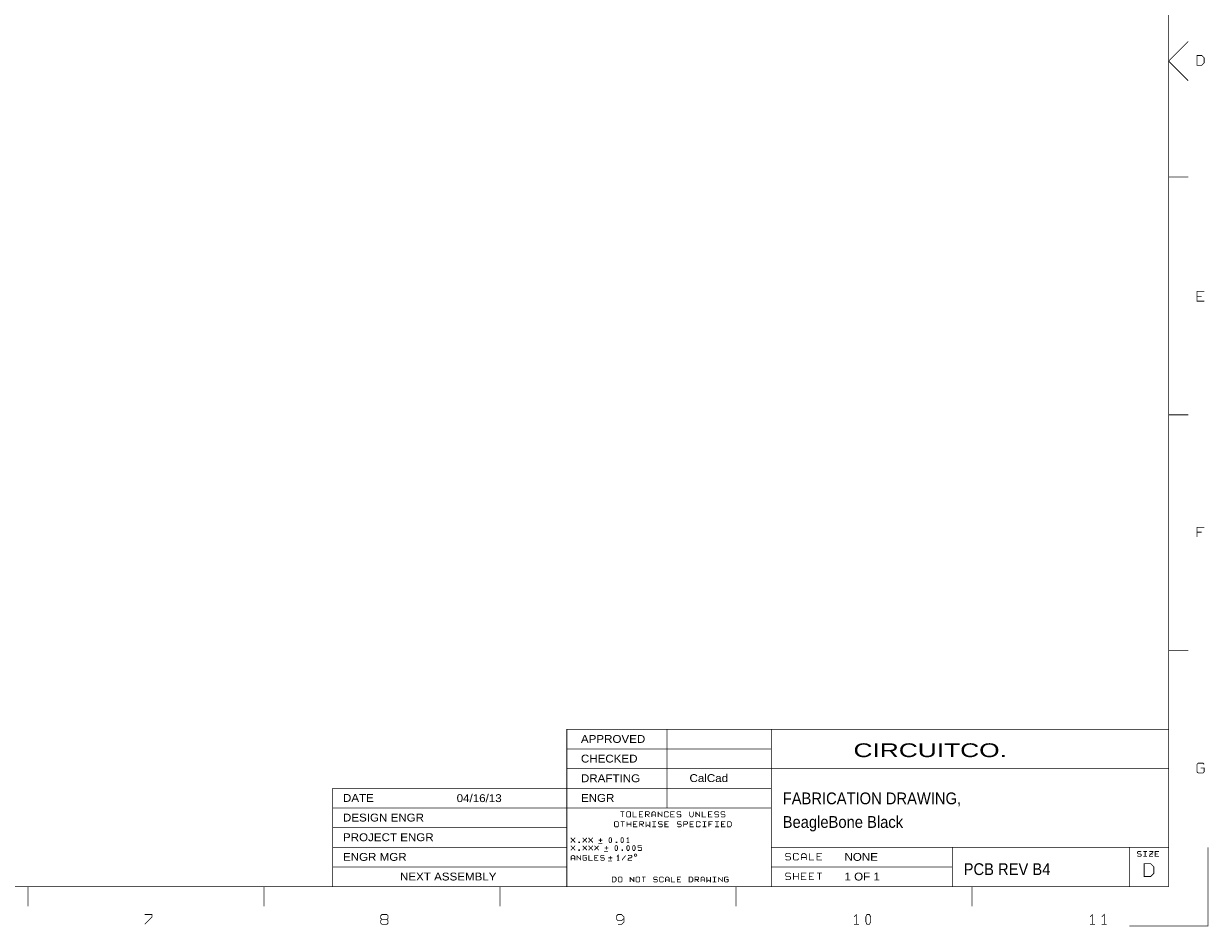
# Model space of a CAD drawing. Extents: x -14005 to 19505, y -9605 to 12407.
# Tile 6 of 7: x 4446 to 19505, y -9605 to 1875. Entities that reach past the tile are written whole.
import ezdxf

# ---------------------------------------------------------------- set-up
doc = ezdxf.new("R2010")
doc.units = 0
doc.header["$MEASUREMENT"] = 0
doc.layers.add('1', color=5, linetype='CONTINUOUS')

msp = doc.modelspace()

# ---------------------------------------------------------------- linework, layer by layer
at = {"layer": '1', "const_width": 10}
for points in [[(19000, -9100), (19000, 11900)], [(19250, 1650), (19000, 1400), (19250, 1150)], [(19250, -75), (19000, -75)], [(19453, -1654), (19360, -1654), (19360, -1530), (19453, -1530)], [(19360, -1592), (19422, -1592)], [(19250, -3100), (19000, -3100)], [(19453, -4530), (19360, -4530), (19360, -4654)], [(19360, -4592), (19422, -4592)], [(19250, -6100), (19000, -6100)], [(12625, -7100), (13950, -7100), (13950, -7600), (12625, -7600), (12625, -7100), (11350, -7100), (11350, -9100)], [(19000, -7100), (13950, -7100)], [(11350, -7350), (12850, -7350), (13950, -7350)], [(19453, -7546), (19438, -7530), (19376, -7530), (19360, -7546), (19360, -7639), (19376, -7654), (19438, -7654), (19453, -7639), (19453, -7592), (19407, -7592)], [(11350, -7600), (12625, -7600)], [(12625, -7850), (12625, -7600)], [(13950, -9100), (13950, -7600), (19000, -7600)], [(19000, -7650), (19000, -7600)], [(13950, -7850), (11350, -7850), (8375, -7850), (8375, -9100)], [(12625, -7850), (12625, -8100)], [(13950, -8100), (11350, -8100), (8375, -8100)], [(12031, -8148), (12055, -8148), (12055, -8214)], [(12080, -8148), (12031, -8148)], [(12036, -8273), (12060, -8273), (12060, -8339)], [(12085, -8273), (12036, -8273)], [(12116, -8273), (12116, -8339)], [(12165, -8339), (12165, -8273)], [(12240, -8214), (12191, -8214), (12191, -8148)], [(12245, -8339), (12196, -8339), (12196, -8273), (12245, -8273)], [(12320, -8214), (12271, -8214), (12271, -8148), (12320, -8148)], [(12271, -8181), (12304, -8181)], [(12276, -8306), (12317, -8306), (12325, -8298), (12325, -8281), (12317, -8273), (12276, -8273), (12276, -8339)], [(12351, -8181), (12392, -8181), (12400, -8173), (12400, -8156), (12392, -8148), (12351, -8148), (12351, -8214)], [(12405, -8273), (12405, -8339), (12380, -8314), (12356, -8339), (12356, -8273)], [(12367, -8181), (12400, -8214)], [(12431, -8214), (12431, -8164), (12447, -8148), (12464, -8148), (12480, -8164), (12480, -8214)], [(12480, -8189), (12431, -8189)], [(12436, -8273), (12485, -8273)], [(12460, -8273), (12460, -8339)], [(12511, -8148), (12511, -8214)], [(12511, -8156), (12560, -8206)], [(12516, -8331), (12524, -8339), (12557, -8339), (12565, -8331), (12565, -8314), (12557, -8306), (12524, -8306), (12516, -8298), (12516, -8281), (12524, -8273), (12557, -8273), (12565, -8281)], [(12560, -8214), (12560, -8148)], [(12640, -8197), (12640, -8206), (12632, -8214), (12599, -8214), (12591, -8206), (12591, -8156), (12599, -8148), (12632, -8148), (12640, -8156), (12640, -8164)], [(12645, -8339), (12596, -8339), (12596, -8273), (12645, -8273)], [(12720, -8214), (12671, -8214), (12671, -8148), (12720, -8148)], [(12671, -8181), (12704, -8181)], [(12751, -8206), (12759, -8214), (12792, -8214), (12800, -8206), (12800, -8189), (12792, -8181), (12759, -8181), (12751, -8173), (12751, -8156), (12759, -8148), (12792, -8148), (12800, -8156)], [(12805, -8281), (12797, -8273), (12764, -8273), (12756, -8281), (12756, -8298), (12764, -8306), (12797, -8306), (12805, -8314), (12805, -8331), (12797, -8339), (12764, -8339), (12756, -8331)], [(12836, -8306), (12877, -8306), (12885, -8298), (12885, -8281), (12877, -8273), (12836, -8273), (12836, -8339)], [(12911, -8148), (12911, -8197), (12927, -8214), (12944, -8214), (12960, -8197), (12960, -8148)], [(12965, -8273), (12916, -8273), (12916, -8339), (12965, -8339)], [(12991, -8148), (12991, -8214)], [(13040, -8206), (12991, -8156)], [(13045, -8322), (13045, -8331), (13037, -8339), (13004, -8339), (12996, -8331), (12996, -8281), (13004, -8273), (13037, -8273), (13045, -8281), (13045, -8289)], [(13040, -8214), (13040, -8148)], [(13071, -8148), (13071, -8214), (13120, -8214)], [(13076, -8273), (13125, -8273)], [(13100, -8339), (13100, -8273)], [(13200, -8214), (13151, -8214), (13151, -8148), (13200, -8148)], [(13151, -8181), (13184, -8181)], [(13205, -8273), (13156, -8273), (13156, -8339)], [(13231, -8206), (13239, -8214), (13272, -8214), (13280, -8206), (13280, -8189), (13272, -8181), (13239, -8181), (13231, -8173), (13231, -8156), (13239, -8148), (13272, -8148), (13280, -8156)], [(13236, -8273), (13285, -8273)], [(13260, -8339), (13260, -8273)], [(13311, -8206), (13319, -8214), (13352, -8214), (13360, -8206), (13360, -8189), (13352, -8181), (13319, -8181), (13311, -8173), (13311, -8156), (13319, -8148), (13352, -8148), (13360, -8156)], [(13365, -8273), (13316, -8273), (13316, -8339), (13365, -8339)], [(8375, -8350), (11350, -8350)], [(12116, -8306), (12165, -8306)], [(12196, -8306), (12229, -8306)], [(12325, -8339), (12292, -8306)], [(12436, -8339), (12485, -8339)], [(12596, -8306), (12629, -8306)], [(12949, -8306), (12916, -8306)], [(13125, -8339), (13076, -8339)], [(13156, -8306), (13189, -8306)], [(13285, -8339), (13236, -8339)], [(13349, -8306), (13316, -8306)], [(11452, -8540), (11452, -8532), (11405, -8485), (11405, -8478)], [(11452, -8478), (11452, -8485), (11405, -8532), (11405, -8540)], [(11405, -8578), (11405, -8585), (11452, -8632), (11452, -8640)], [(11405, -8640), (11405, -8632), (11452, -8585)], [(11452, -8585), (11452, -8578)], [(11602, -8540), (11602, -8532), (11555, -8485), (11555, -8478)], [(11602, -8478), (11602, -8485), (11555, -8532), (11555, -8540)], [(11555, -8640), (11555, -8632), (11602, -8585), (11602, -8578)], [(11555, -8578), (11555, -8585), (11602, -8632), (11602, -8640)], [(11630, -8540), (11630, -8532), (11677, -8485), (11677, -8478)], [(11677, -8540), (11677, -8532), (11630, -8485), (11630, -8478)], [(11630, -8578), (11630, -8585), (11677, -8632), (11677, -8640)], [(11630, -8640), (11630, -8632), (11677, -8585), (11677, -8578)], [(11705, -8640), (11705, -8632), (11752, -8585), (11752, -8578)], [(11705, -8578), (11705, -8585), (11752, -8632), (11752, -8640)], [(11800, -8550), (11750, -8550)], [(11755, -8509), (11802, -8509)], [(11778, -8532), (11778, -8485)], [(11853, -8632), (11853, -8585)], [(12128, -8540), (12128, -8478), (12113, -8493)], [(12113, -8540), (12144, -8540)], [(12255, -8632), (12263, -8640), (12294, -8640), (12302, -8632), (12302, -8609), (12294, -8601), (12255, -8601), (12255, -8578), (12302, -8578)], [(8375, -8600), (11350, -8600)], [(11452, -8765), (11452, -8718), (11436, -8703), (11421, -8703), (11405, -8718), (11405, -8765)], [(11480, -8703), (11480, -8765)], [(11527, -8757), (11480, -8710)], [(11527, -8765), (11527, -8703)], [(11602, -8710), (11594, -8703), (11563, -8703), (11555, -8710), (11555, -8757), (11563, -8765), (11594, -8765), (11602, -8757), (11602, -8734), (11578, -8734)], [(11677, -8765), (11630, -8765), (11630, -8703)], [(11752, -8765), (11705, -8765), (11705, -8703), (11752, -8703)], [(11736, -8734), (11705, -8734)], [(11827, -8710), (11819, -8703), (11788, -8703), (11780, -8710), (11780, -8726), (11788, -8734), (11819, -8734), (11827, -8741), (11827, -8757), (11819, -8765), (11788, -8765), (11780, -8757)], [(11875, -8650), (11825, -8650)], [(11830, -8609), (11877, -8609)], [(11880, -8734), (11927, -8734)], [(11903, -8757), (11903, -8710)], [(11988, -8718), (12003, -8703), (12003, -8765)], [(12055, -8765), (12055, -8757), (12094, -8710), (12094, -8703)], [(12130, -8710), (12138, -8703), (12169, -8703), (12177, -8710), (12177, -8726), (12169, -8734), (12146, -8734), (12130, -8749), (12130, -8765), (12177, -8765)], [(13950, -8600), (16250, -8600)], [(14194, -8689), (14184, -8678), (14142, -8678), (14132, -8689), (14132, -8709), (14142, -8720), (14184, -8720), (14194, -8730), (14194, -8751), (14184, -8761), (14142, -8761), (14132, -8751)], [(14294, -8740), (14294, -8751), (14284, -8761), (14242, -8761), (14232, -8751), (14232, -8689), (14242, -8678), (14284, -8678), (14294, -8689), (14294, -8699)], [(14394, -8761), (14394, -8699), (14373, -8678), (14353, -8678), (14332, -8699), (14332, -8761)], [(14332, -8730), (14394, -8730)], [(14494, -8761), (14432, -8761), (14432, -8678)], [(14594, -8761), (14532, -8761), (14532, -8678), (14594, -8678)], [(14532, -8720), (14573, -8720)], [(16250, -9100), (16250, -8600), (18500, -8600)], [(19500, -8600), (19500, -9600), (18500, -9600)], [(19000, -8600), (18500, -8600), (18500, -9100)], [(18652, -8660), (18644, -8653), (18613, -8653), (18605, -8660), (18605, -8676), (18613, -8684), (18644, -8684), (18652, -8691), (18652, -8707), (18644, -8715), (18613, -8715), (18605, -8707)], [(18680, -8653), (18727, -8653)], [(18680, -8715), (18727, -8715)], [(18703, -8715), (18703, -8653)], [(18755, -8653), (18802, -8653), (18802, -8660), (18755, -8707), (18755, -8715), (18802, -8715)], [(18802, -8684), (18755, -8684)], [(18877, -8653), (18830, -8653), (18830, -8715), (18877, -8715)], [(18861, -8684), (18830, -8684)], [(11350, -8850), (8375, -8850)], [(11405, -8741), (11452, -8741)], [(11925, -8775), (11875, -8775)], [(12019, -8765), (11988, -8765)], [(16250, -8850), (13950, -8850)], [(12155, -9040), (12155, -8978)], [(12155, -8985), (12202, -9032)], [(12202, -9040), (12202, -8978)], [(12328, -9040), (12328, -8978), (12305, -8978), (12352, -8978)], [(12502, -8985), (12494, -8978), (12463, -8978), (12455, -8985), (12455, -9001), (12463, -9009), (12494, -9009), (12502, -9016), (12502, -9032), (12494, -9040), (12463, -9040), (12455, -9032)], [(12577, -9024), (12577, -9032), (12569, -9040), (12538, -9040), (12530, -9032), (12530, -8985), (12538, -8978), (12569, -8978), (12577, -8985), (12577, -8993)], [(12652, -9040), (12652, -8993), (12636, -8978), (12621, -8978), (12605, -8993), (12605, -9040)], [(12605, -9016), (12652, -9016)], [(12727, -9040), (12680, -9040), (12680, -8978)], [(12802, -8978), (12755, -8978), (12755, -9040), (12802, -9040)], [(12755, -9009), (12786, -9009)], [(12980, -9040), (12980, -8978), (13019, -8978), (13027, -8985), (13027, -9001), (13019, -9009), (12980, -9009)], [(12996, -9009), (13027, -9040)], [(13055, -9040), (13055, -8993), (13071, -8978), (13086, -8978), (13102, -8993), (13102, -9040)], [(13102, -9016), (13055, -9016)], [(13130, -8978), (13130, -9040), (13153, -9016), (13177, -9040), (13177, -8978)], [(13205, -8978), (13252, -8978)], [(13205, -9040), (13252, -9040)], [(13228, -8978), (13228, -9040)], [(13280, -9040), (13280, -8978)], [(13280, -8985), (13327, -9032)], [(13327, -9040), (13327, -8978)], [(13402, -8985), (13394, -8978), (13363, -8978), (13355, -8985), (13355, -9032), (13363, -9040), (13394, -9040), (13402, -9032), (13402, -9009), (13378, -9009)], [(14194, -8939), (14184, -8928), (14142, -8928), (14132, -8939), (14132, -8959), (14142, -8970), (14184, -8970), (14194, -8980), (14194, -9001), (14184, -9011), (14142, -9011), (14132, -9001)], [(14232, -9011), (14232, -8928)], [(14232, -8970), (14294, -8970)], [(14294, -9011), (14294, -8928)], [(14394, -8928), (14332, -8928), (14332, -9011), (14394, -9011)], [(14332, -8970), (14373, -8970)], [(14494, -9011), (14432, -9011), (14432, -8928), (14494, -8928)], [(14432, -8970), (14473, -8970)], [(14532, -8928), (14563, -8928), (14563, -9011)], [(14594, -8928), (14532, -8928)], [(19000, -9100), (-13500, -9100)], [(4500, -9100), (4500, -9350)], [(7500, -9350), (7500, -9100)], [(10500, -9100), (10500, -9350)], [(13500, -9100), (13500, -9350)], [(13950, -9100), (14000, -9100)], [(16500, -9350), (16500, -9100)], [(5985, -9579), (6078, -9486), (6078, -9455), (5985, -9455)], [(9001, -9517), (8985, -9502), (8985, -9471), (9001, -9455), (9063, -9455), (9078, -9471), (9078, -9502), (9063, -9517), (9078, -9533), (9078, -9564), (9063, -9579), (9001, -9579), (8985, -9564), (8985, -9533), (9001, -9517), (9063, -9517)], [(12078, -9502), (12047, -9533), (12001, -9533), (11985, -9517), (11985, -9471), (12001, -9455), (12047, -9455), (12078, -9486), (12078, -9502), (12078, -9548), (12047, -9579), (12001, -9579)], [(15032, -9579), (15032, -9455), (15001, -9486)], [(18001, -9486), (18032, -9455), (18032, -9579)], [(18182, -9579), (18182, -9455), (18151, -9486)], [(15063, -9579), (15001, -9579)], [(18001, -9579), (18063, -9579)], [(18151, -9579), (18213, -9579)]]:
    msp.add_lwpolyline(points, dxfattribs=at)
for points in [[(19360, 1346), (19422, 1346), (19453, 1377), (19453, 1439), (19422, 1470), (19360, 1470)], [(11956, -8331), (11964, -8339), (11997, -8339), (12005, -8331), (12005, -8281), (11997, -8273), (11964, -8273), (11956, -8281)], [(12111, -8206), (12119, -8214), (12152, -8214), (12160, -8206), (12160, -8156), (12152, -8148), (12119, -8148), (12111, -8156)], [(13396, -8339), (13429, -8339), (13445, -8322), (13445, -8289), (13429, -8273), (13396, -8273)], [(11503, -8540), (11511, -8540), (11511, -8532), (11503, -8532)], [(11896, -8540), (11888, -8524), (11888, -8493), (11896, -8478), (11911, -8478), (11919, -8493), (11919, -8524), (11911, -8540)], [(11971, -8640), (11963, -8624), (11963, -8593), (11971, -8578), (11986, -8578), (11994, -8593), (11994, -8624), (11986, -8640)], [(11978, -8540), (11986, -8540), (11986, -8532), (11978, -8532)], [(12046, -8540), (12038, -8524), (12038, -8493), (12046, -8478), (12061, -8478), (12069, -8493), (12069, -8524), (12061, -8540)], [(12121, -8640), (12113, -8624), (12113, -8593), (12121, -8578), (12136, -8578), (12144, -8593), (12144, -8624), (12136, -8640)], [(12196, -8640), (12188, -8624), (12188, -8593), (12196, -8578), (12211, -8578), (12219, -8593), (12219, -8624), (12211, -8640)], [(11503, -8640), (11511, -8640), (11511, -8632), (11503, -8632)], [(12053, -8640), (12061, -8640), (12061, -8632), (12053, -8632)], [(12240, -8700), (12238, -8692), (12233, -8687), (12225, -8685), (12218, -8687), (12212, -8692), (12210, -8700), (12212, -8707), (12218, -8713), (12225, -8715), (12233, -8713), (12238, -8707)], [(18689, -8972), (18771, -8972), (18813, -8931), (18813, -8848), (18771, -8807), (18689, -8807)], [(11930, -9040), (11961, -9040), (11977, -9024), (11977, -8993), (11961, -8978), (11930, -8978)], [(12005, -9032), (12013, -9040), (12044, -9040), (12052, -9032), (12052, -8985), (12044, -8978), (12013, -8978), (12005, -8985)], [(12230, -9032), (12238, -9040), (12269, -9040), (12277, -9032), (12277, -8985), (12269, -8978), (12238, -8978), (12230, -8985)], [(12905, -9040), (12936, -9040), (12952, -9024), (12952, -8993), (12936, -8978), (12905, -8978)], [(15166, -9579), (15151, -9548), (15151, -9486), (15166, -9455), (15197, -9455), (15213, -9486), (15213, -9548), (15197, -9579)]]:
    msp.add_lwpolyline(points, close=True, dxfattribs=at)

# ---------------------------------------------------------------- texts
at = {"layer": '1'}
for s, height, width, p in [('APPROVED', 100, 1.1, (11530.1, -7272.1)), ('CIRCUITCO.', 175, 1.428571, (14994.9, -7452.9)), ('CHECKED', 100, 1.1, (11530.1, -7522.1)), ('DRAFTING', 100, 1.1, (11530.1, -7772.1)), ('CalCad', 100, 1.1, (12910, -7770)), ('DATE', 100, 1.1, (8505.1, -8022.1)), ('04/16/13', 100, 1.1, (9950, -8025)), ('ENGR', 100, 1.1, (11530.1, -8022.1)), ('FABRICATION DRAWING,', 150, 0.933333, (14094.9, -8052.9)), ('DESIGN ENGR', 100, 1.1, (8505.1, -8272.1)), ('BeagleBone Black', 150, 0.933333, (14094.9, -8352.9)), ('PROJECT ENGR', 100, 1.1, (8505.1, -8522.1)), ('ENGR MGR', 100, 1.1, (8505.1, -8772.1)), ('NONE', 100, 1.1, (14880.1, -8772.1)), ('PCB REV B4', 150, 0.933333, (16394.9, -8952.9)), ('NEXT ASSEMBLY', 100, 1.1, (9230.1, -9022.1)), ('1 OF 1', 100, 1.1, (14880.1, -9022.1))]:
    msp.add_text(s, height=height, dxfattribs=dict(at, width=width)).set_placement(p)

doc.saveas('drawing.dxf')
